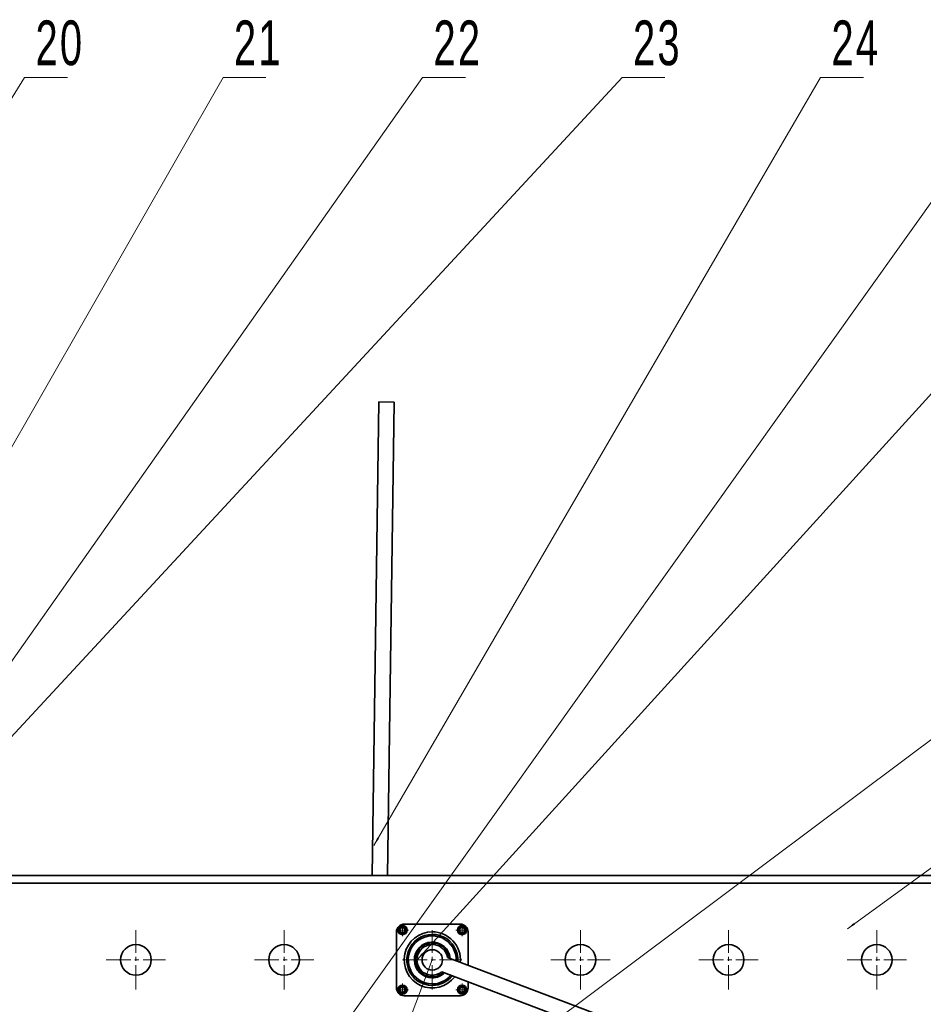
# Model space of a CAD drawing. Header units: millimetres. Extents: x -14862 to 14862, y -10512 to 10512.
# Tile 139 of 199: x -4601 to -2833, y 6984 to 8911. Entities that reach past the tile are written whole.
import ezdxf

# ---------------------------------------------------------------- set-up
doc = ezdxf.new("R2010")
doc.units = ezdxf.units.MM
doc.header["$LTSCALE"] = 4
doc.linetypes.add('点画线', pattern=[18, 12, -2, 2, -2])
doc.layers.get('0').update_dxf_attribs({"lineweight": 18})
for name, color, linetype, lineweight in [('中心线层', 1, '点画线', 18), ('几何体', 7, 'Continuous', 35), ('尺寸线层', 3, 'Continuous', 18), ('注释', 3, 'Continuous', 18)]:
    doc.layers.add(name, color=color, linetype=linetype, lineweight=lineweight)
doc.styles.add('SLDTEXTSTYLE1', font='txt', dxfattribs={"width": 0.667})
doc.styles.add('标准', font='txt', dxfattribs={"width": 0.667})
doc.dimstyles.new('GB_尺寸', dxfattribs={"dimtxt": 3.5, "dimasz": 4, "dimexe": 2, "dimexo": 0, "dimtad": 1, "dimdsep": 46, "dimtxsty": '标准', "dimblk": '_CAXARROW', "dimcen": 0, "dimdle": 8, "dimazin": 2, "dimtfac": 0.707107, "dimtdec": 3, "dimtmove": 2, "dimatfit": 3, "dimfxl": 0, "dimfrac": 2, "dimtolj": 1, "dimarcsym": 0})

# ---------------------------------------------------------------- blocks, each defined once
blk = doc.blocks.new('SW_NOTE_0_33_2')
at = {"layer": '注释', "color": 0}
for p, q in [((0, 0), (83.8, 0)), ((83.8, 0), (0, 0)), ((0, 0), (83.8, 0)), ((83.8, 0), (0, 0)), ((0, 0), (83.8, 0)), ((83.8, 0), (0, 0))]:
    blk.add_line(p, q, dxfattribs=at)
at = {"layer": '注释', "color": 0, "insert": (69.1, 111.4), "char_height": 87.5, "width": 151.004, "attachment_point": 2, "style": 'SLDTEXTSTYLE1'}
blk.add_mtext('\\T1.1;20', dxfattribs=at)
blk = doc.blocks.new('SW_NOTE_0_34_2')
at = {"layer": '注释', "color": 0}
for p, q in [((0, 0), (83.8, 0)), ((83.8, 0), (0, 0)), ((0, 0), (83.8, 0)), ((83.8, 0), (0, 0)), ((0, 0), (83.8, 0)), ((83.8, 0), (0, 0))]:
    blk.add_line(p, q, dxfattribs=at)
at = {"layer": '注释', "color": 0, "insert": (69.1, 111.4), "char_height": 87.5, "width": 138.051, "attachment_point": 2, "style": 'SLDTEXTSTYLE1'}
blk.add_mtext('\\T1.1;21', dxfattribs=at)
blk = doc.blocks.new('SW_NOTE_0_35_2')
at = {"layer": '注释', "color": 0}
for p, q in [((0, 0), (83.8, 0)), ((83.8, 0), (0, 0)), ((0, 0), (83.8, 0)), ((83.8, 0), (0, 0)), ((0, 0), (83.8, 0)), ((83.8, 0), (0, 0))]:
    blk.add_line(p, q, dxfattribs=at)
at = {"layer": '注释', "color": 0, "insert": (69.1, 111.4), "char_height": 87.5, "width": 148.338, "attachment_point": 2, "style": 'SLDTEXTSTYLE1'}
blk.add_mtext('\\T1.1;22', dxfattribs=at)
blk = doc.blocks.new('SW_NOTE_0_36_2')
at = {"layer": '注释', "color": 0}
for p, q in [((0, 0), (83.8, 0)), ((83.8, 0), (0, 0)), ((0, 0), (83.8, 0)), ((83.8, 0), (0, 0)), ((0, 0), (83.8, 0)), ((83.8, 0), (0, 0))]:
    blk.add_line(p, q, dxfattribs=at)
at = {"layer": '注释', "color": 0, "insert": (69.1, 111.4), "char_height": 87.5, "width": 149.307, "attachment_point": 2, "style": 'SLDTEXTSTYLE1'}
blk.add_mtext('\\T1.1;23', dxfattribs=at)
blk = doc.blocks.new('SW_NOTE_0_37_2')
at = {"layer": '注释', "color": 0}
for p, q in [((0, 0), (83.8, 0)), ((83.8, 0), (0, 0)), ((0, 0), (83.8, 0)), ((83.8, 0), (0, 0)), ((0, 0), (83.8, 0)), ((83.8, 0), (0, 0))]:
    blk.add_line(p, q, dxfattribs=at)
at = {"layer": '注释', "color": 0, "insert": (69.1, 111.4), "char_height": 87.5, "width": 155.609, "attachment_point": 2, "style": 'SLDTEXTSTYLE1'}
blk.add_mtext('\\T1.1;24', dxfattribs=at)
blk = doc.blocks.new('*X107')
at = {"layer": '注释', "color": 0, "linetype": 'Continuous'}
blk.add_line((-1326.6, -2138.8), (0, 0), dxfattribs=at)
blk = doc.blocks.new('*X108')
at = {"layer": '注释', "linetype": 'Continuous'}
blk.add_hatch(color=0, dxfattribs=at).paths.add_polyline_path([(-1018.1, -1780.2), (-1011.7, -1765), (-1008.2, -1767)], flags=0)
at = {"layer": '注释', "color": 0, "linetype": 'Continuous'}
blk.add_line((-1018.1, -1780.2), (0, 0), dxfattribs=at)
blk = doc.blocks.new('*X109')
at = {"layer": '注释', "linetype": 'Continuous'}
blk.add_hatch(color=0, dxfattribs=at).paths.add_polyline_path([(-1216, -1727), (-1208.3, -1712.4), (-1204.9, -1714.8)], flags=0)
at = {"layer": '注释', "color": 0, "linetype": 'Continuous'}
blk.add_line((-1216, -1727), (0, 0), dxfattribs=at)
blk = doc.blocks.new('*X110')
at = {"layer": '注释', "linetype": 'Continuous'}
blk.add_hatch(color=0, dxfattribs=at).paths.add_polyline_path([(-1599.6, -1726.4), (-1590, -1713.1), (-1587, -1715.9)], flags=0)
at = {"layer": '注释', "color": 0, "linetype": 'Continuous'}
blk.add_line((-1599.6, -1726.4), (0, 0), dxfattribs=at)
blk = doc.blocks.new('*X111')
at = {"layer": '注释', "linetype": 'Continuous'}
blk.add_hatch(color=0, dxfattribs=at).paths.add_polyline_path([(-874.2, -1502.9), (-867.8, -1487.8), (-864.2, -1489.8)], flags=0)
at = {"layer": '注释', "color": 0, "linetype": 'Continuous'}
blk.add_line((-874.2, -1502.9), (0, 0), dxfattribs=at)
blk = doc.blocks.new('*X112')
at = {"layer": '注释', "color": 0, "linetype": 'Continuous'}
blk.add_line((-1494.5, -2094.7), (0, 0), dxfattribs=at)
blk = doc.blocks.new('*X113')
at = {"layer": '注释', "linetype": 'Continuous'}
blk.add_hatch(color=0, dxfattribs=at).paths.add_polyline_path([(-1568.8, -1727), (-1559.4, -1713.6), (-1556.3, -1716.3)], flags=0)
at = {"layer": '注释', "color": 0, "linetype": 'Continuous'}
blk.add_line((-1568.8, -1727), (0, 0), dxfattribs=at)
blk = doc.blocks.new('*X116')
at = {"layer": '注释', "color": 0, "linetype": 'Continuous'}
blk.add_line((-2733.4, -2044.8), (0, 0), dxfattribs=at)
blk = doc.blocks.new('*X117')
at = {"layer": '注释', "linetype": 'Continuous'}
blk.add_hatch(color=0, dxfattribs=at).paths.add_polyline_path([(-2286.4, -1666.1), (-2274.4, -1654.8), (-2272, -1658.1)], flags=0)
at = {"layer": '注释', "color": 0, "linetype": 'Continuous'}
blk.add_line((-2286.4, -1666.1), (0, 0), dxfattribs=at)
blk = doc.blocks.new('*X142')
at = {"layer": '尺寸线层'}
for points in [[(-3881.5, 6840.2), (-3970.6, 6887.4), (-3979.5, 6864)], [(-3535.7, 6708.7), (-3437.7, 6684.9), (-3446.6, 6661.5)]]:
    blk.add_hatch(color=0, dxfattribs=at).paths.add_polyline_path(points, flags=0)
at = {"layer": '尺寸线层', "color": 0}
for p, q in [((-3793.9, 7070.9), (-3899.3, 6793.4)), ((-3448, 6939.5), (-3553.4, 6662)), ((-4068.5, 6911.2), (-2975.8, 6496))]:
    blk.add_line(p, q, dxfattribs=at)
at = {"layer": '尺寸线层', "color": 0, "insert": (-3013, 6573.1), "char_height": 87.5, "width": 248.839, "attachment_point": 5, "rotation": 339.1931, "line_spacing_factor": 1.15057, "style": '标准'}
blk.add_mtext('\\T1.1;370', dxfattribs=at)
blk = doc.blocks.new('_CAXARROW')
blk.add_hatch(color=0).paths.add_polyline_path([(0, 0), (-1, 0.125), (-1, -0.125)], flags=0)
blk = doc.blocks.new('*X145')
at = {"layer": '尺寸线层'}
for points in [[(-11533.9, 4553.6), (-11433.9, 4566.1), (-11433.9, 4541.1)], [(4383.7, 4553.6), (4283.7, 4566.1), (4283.7, 4541.1)]]:
    blk.add_hatch(color=0, dxfattribs=at).paths.add_polyline_path(points, flags=0)
at = {"layer": '尺寸线层', "color": 0}
for p, q in [((4383.7, 7085.9), (4383.7, 4503.6)), ((-11533.9, 5485.9), (-11533.9, 4503.6)), ((-11533.9, 4553.6), (4383.7, 4553.6))]:
    blk.add_line(p, q, dxfattribs=at)
at = {"layer": '尺寸线层', "color": 0, "insert": (-3575.1, 4612.7), "char_height": 87.5, "width": 423.34, "attachment_point": 5, "line_spacing_factor": 1.15057, "style": '标准'}
blk.add_mtext('\\T1.1;15950', dxfattribs=at)

msp = doc.modelspace()

# ---------------------------------------------------------------- linework, layer by layer
at = {"layer": '中心线层'}
for p, q in [((-4373.86, 7012.9), (-4373.86, 7128.899)), ((-4083.86, 7012.9), (-4083.86, 7128.899)), ((-3864.195, 7129.236), (-3840.195, 7129.236)), ((-3852.195, 7117.236), (-3852.195, 7141.236)), ((-3793.86, 7012.9), (-3793.86, 7128.899)), ((-3747.523, 7129.236), (-3723.524, 7129.236)), ((-3735.523, 7117.236), (-3735.523, 7141.235)), ((-3503.86, 7012.9), (-3503.86, 7128.899)), ((-3213.86, 7012.9), (-3213.86, 7128.899)), ((-2923.86, 7012.9), (-2923.86, 7128.899)), ((-4431.86, 7070.9), (-4315.86, 7070.9)), ((-4141.86, 7070.9), (-4025.86, 7070.9)), ((-3851.86, 7070.9), (-3735.86, 7070.9)), ((-3561.86, 7070.9), (-3445.86, 7070.9)), ((-3271.86, 7070.9), (-3155.86, 7070.9)), ((-2981.86, 7070.9), (-2865.86, 7070.9)), ((-3852.195, 7000.564), (-3852.195, 7024.563)), ((-3735.523, 7000.563), (-3735.523, 7024.563)), ((-3864.195, 7012.564), (-3840.196, 7012.564)), ((-3747.523, 7012.563), (-3723.524, 7012.563))]:
    msp.add_line(p, q, dxfattribs=at)
at = {"layer": '几何体'}
for p, q in [((-3911.755, 7235.9), (-3898.701, 8162.693)), ((-3898.701, 8162.693), (-3868.705, 8162.27)), ((-3881.753, 7235.9), (-3868.705, 8162.27)), ((466.141, 7235.9), (-11533.859, 7235.9)), ((466.141, 7220.9), (-11533.859, 7220.9)), ((-3857.405, 7131.727), (-3852.643, 7134.992)), ((-3856.957, 7125.97), (-3857.405, 7131.727)), ((-3852.643, 7134.992), (-3847.434, 7132.501)), ((-3848.86, 7140.9), (-3738.859, 7140.9)), ((-3847.434, 7132.501), (-3846.987, 7126.745)), ((-3741.279, 7128.789), (-3738.788, 7133.997)), ((-3738.014, 7124.027), (-3741.279, 7128.789)), ((-3738.788, 7133.997), (-3733.032, 7134.445)), ((-3733.032, 7134.445), (-3729.767, 7129.683)), ((-3729.767, 7129.683), (-3732.258, 7124.475)), ((-3863.859, 7015.9), (-3863.859, 7125.9)), ((-3851.748, 7123.48), (-3856.957, 7125.97)), ((-3846.987, 7126.745), (-3851.748, 7123.48)), ((-3732.258, 7124.475), (-3738.014, 7124.027)), ((-3723.86, 7125.9), (-3723.86, 7060.346)), ((-3799.237, 7103.796), (-3799.302, 7103.705)), ((-3461.357, 6960.594), (-3764.245, 7075.692)), ((-3826.443, 7064.259), (-3826.505, 7064.166)), ((-3774.901, 7047.649), (-3483.679, 6936.983)), ((-3771.969, 7045.761), (-3771.974, 7046.537)), ((-3857.952, 7012.116), (-3855.461, 7017.325)), ((-3855.461, 7017.325), (-3849.705, 7017.772)), ((-3849.705, 7017.772), (-3846.439, 7013.011)), ((-3846.439, 7013.011), (-3848.93, 7007.802)), ((-3740.732, 7015.054), (-3735.97, 7018.319)), ((-3740.285, 7009.298), (-3740.732, 7015.054)), ((-3735.97, 7018.319), (-3730.761, 7015.829)), ((-3730.761, 7015.829), (-3730.314, 7010.073)), ((-3723.86, 7028.253), (-3723.86, 7015.9)), ((-3854.687, 7007.355), (-3857.952, 7012.116)), ((-3848.93, 7007.802), (-3854.687, 7007.355)), ((-3738.859, 7000.9), (-3848.86, 7000.9)), ((-3735.076, 7006.807), (-3740.285, 7009.298)), ((-3730.314, 7010.073), (-3735.076, 7006.807))]:
    msp.add_line(p, q, dxfattribs=at)
for points in [[(-3788.386, 7102.159), (-3788.912, 7101.174), (-3789.12, 7100.523)], [(-3819.833, 7055.887), (-3820.368, 7055.459), (-3821.098, 7054.616)]]:
    msp.add_lwpolyline(points, dxfattribs=at)
for centre, radius in [((-3852.196, 7129.236), 9), ((-3852.196, 7129.236), 7.5), ((-3735.523, 7129.236), 9), ((-3735.523, 7129.236), 7.5), ((-4373.859, 7070.9), 30), ((-4083.859, 7070.9), 30), ((-3793.859, 7070.9), 20), ((-3503.859, 7070.9), 30), ((-3213.859, 7070.9), 30), ((-2923.86, 7070.9), 30), ((-3852.196, 7012.563), 9), ((-3852.195, 7012.563), 7.5), ((-3735.523, 7012.563), 9), ((-3735.523, 7012.563), 7.5)]:
    msp.add_circle(centre, radius, dxfattribs=at)
for centre, radius, start, end in [((-3848.86, 7125.901), 14.999, 89.997285, 180.005049), ((-3852.197, 7129.237), 4.998, 124.430429, 184.452333), ((-3852.197, 7129.235), 4.998, 184.431608, 244.449332), ((-3852.195, 7129.236), 5, 64.442624, 124.444708), ((-3852.194, 7129.237), 4.998, 4.431608, 64.449332), ((-3852.194, 7129.235), 4.998, 304.430429, 4.452333), ((-3735.521, 7129.236), 5.002, 154.453537, 214.429157), ((-3735.522, 7129.235), 5.001, 94.449668, 154.433991), ((-3738.858, 7125.901), 14.999, 359.994951, 90.002715), ((-3735.523, 7129.236), 5, 34.444734, 94.443078), ((-3735.525, 7129.236), 5.002, 334.453537, 34.429157), ((-3852.196, 7129.236), 5, 244.442624, 304.444708), ((-3793.859, 7070.9), 55, 90.00022, 323.366535), ((-3793.859, 7070.9), 50, 356.65072, 270.000209), ((-3793.859, 7070.899), 47, 357.804619, 269.999782), ((-3793.859, 7070.9), 55, 355.019695, 90.000037), ((-3735.523, 7129.236), 5, 214.444734, 274.443078), ((-3735.524, 7129.237), 5.001, 274.449668, 334.433991), ((-3793.86, 7070.899), 35, 4.57024, 270.000506), ((-3793.859, 7070.899), 33.333, 5.937103, 235.468908), ((-3793.86, 7070.899), 30, 9.193337, 309.193671), ((-3815.032, 7092.155), 4.996, 186.521451, 229.676656), ((-3815.029, 7092.155), 5.002, 40.110127, 83.218629), ((-3805.92, 7098.368), 5, 165.354145, 208.477451), ((-3805.926, 7098.363), 5.008, 18.959484, 62.013751), ((-3795.182, 7100.87), 5, 145.472768, 187.307382), ((-3795.182, 7100.871), 4.999, 357.741126, 40.87074), ((-3784.256, 7099.314), 5.015, 123.044297, 145.436701), ((-3784.271, 7099.325), 5.004, 336.581148, 19.671387), ((-3774.644, 7093.936), 5.004, 101.854703, 145.449868), ((-3774.646, 7093.941), 5, 315.38632, 358.510151), ((-3767.62, 7085.442), 5.002, 80.657075, 123.773314), ((-3823.824, 7072.346), 5.001, 82.457328, 125.572789), ((-3821.281, 7083.071), 4.995, 207.69655, 250.866364), ((-3821.278, 7083.074), 5, 61.277319, 104.399333), ((-3767.62, 7085.444), 5, 294.211712, 337.338444), ((-3764.138, 7074.983), 5, 59.479137, 102.600457), ((-3823.825, 7072.347), 5, 228.888548, 272.022401), ((-3822.324, 7061.426), 4.999, 103.635566, 145.476271), ((-3822.324, 7061.426), 5.001, 250.071378, 293.187073), ((-3816.965, 7051.776), 5.015, 145.496806, 167.891084), ((-3816.978, 7051.78), 4.998, 271.23736, 314.377357), ((-3808.508, 7044.72), 5.004, 145.479926, 189.084344), ((-3793.859, 7070.9), 33.334, 235.469877, 312.448916), ((-3808.511, 7044.721), 4.999, 292.414679, 335.546311), ((-3798.066, 7041.195), 5, 167.154004, 210.279608), ((-3798.065, 7041.196), 4.999, 313.592538, 356.722087), ((-3793.859, 7070.898), 34.999, 269.999401, 313.817065), ((-3793.859, 7070.901), 47.001, 270.000217, 320.580962), ((-3793.859, 7070.899), 49.999, 269.999482, 321.735964), ((-3787.047, 7041.685), 5.005, 188.359602, 231.440842), ((-3787.063, 7041.683), 5.011, 334.828778, 17.850986), ((-3776.959, 7046.112), 4.997, 209.501449, 252.64908), ((-3848.86, 7015.898), 14.999, 179.994949, 270.002721), ((-3852.194, 7012.563), 5.002, 154.453525, 214.429176), ((-3852.195, 7012.562), 5.001, 94.449499, 154.434055), ((-3852.195, 7012.563), 5, 34.444683, 94.44309), ((-3852.197, 7012.563), 5.002, 334.453525, 34.429176), ((-3735.525, 7012.564), 4.998, 124.430426, 184.452299), ((-3738.858, 7015.898), 14.999, 269.997279, 0.005051), ((-3735.523, 7012.564), 5, 64.442677, 124.444527), ((-3735.522, 7012.564), 4.998, 4.431627, 64.449289), ((-3735.522, 7012.563), 4.998, 304.430426, 4.452299), ((-3852.196, 7012.563), 5, 214.444683, 274.44309), ((-3852.196, 7012.565), 5.001, 274.449499, 334.434055), ((-3735.524, 7012.562), 4.998, 184.431627, 244.449289), ((-3735.523, 7012.563), 5, 244.442677, 304.444527)]:
    msp.add_arc(centre, radius, start, end, dxfattribs=at)

# ---------------------------------------------------------------- block references
at = {"layer": '注释'}
for name, p in [('SW_NOTE_0_33_2', (-4591.758, 8797.707)), ('SW_NOTE_0_34_2', (-4203.408, 8797.707)), ('SW_NOTE_0_35_2', (-3812.852, 8797.707)), ('SW_NOTE_0_36_2', (-3422.296, 8797.707)), ('SW_NOTE_0_37_2', (-3033.947, 8797.707)), ('*X107', (-4591.758, 8797.707)), ('*X108', (-4203.408, 8797.707)), ('*X109', (-3812.852, 8797.707)), ('*X110', (-3422.296, 8797.707)), ('*X112', (-2643.391, 8797.707)), ('*X111', (-3033.947, 8797.707)), ('*X113', (-2255.041, 8797.707)), ('*X116', (-1085.58, 8797.707)), ('*X117', (-695.024, 8797.707))]:
    msp.add_blockref(name, p, dxfattribs=at)

# ---------------------------------------------------------------- dimensions: what is measured, and where the dimension line sits
at = {"layer": '尺寸线层'}
dim = msp.add_linear_dim(base=(4383.668, 4553.619), p1=(-11533.859, 5485.9), p2=(4383.668, 7085.9), text='15950', dimstyle='GB_尺寸', override={"dimscale": 25, "dimsah": 1, "dimtfac": 1, "dimtfill": 1}, dxfattribs=at)
dim.commit()
dim.dimension.update_dxf_attribs({"geometry": '*X145', "text_midpoint": (-3575.096, 4612.749), "dimtype": 160})
dim = msp.add_linear_dim(base=(-3535.667, 6708.738), p1=(-3793.86, 7070.9), p2=(-3447.99, 6939.468), angle=339.193148, dimstyle='GB_尺寸', override={"dimscale": 25, "dimsah": 1, "dimtfill": 1, "dimtzin": 8}, dxfattribs=at)
dim.commit()
dim.dimension.update_dxf_attribs({"geometry": '*X142', "text_midpoint": (-3013.029, 6573.13), "dimtype": 160})

doc.saveas('drawing.dxf')
